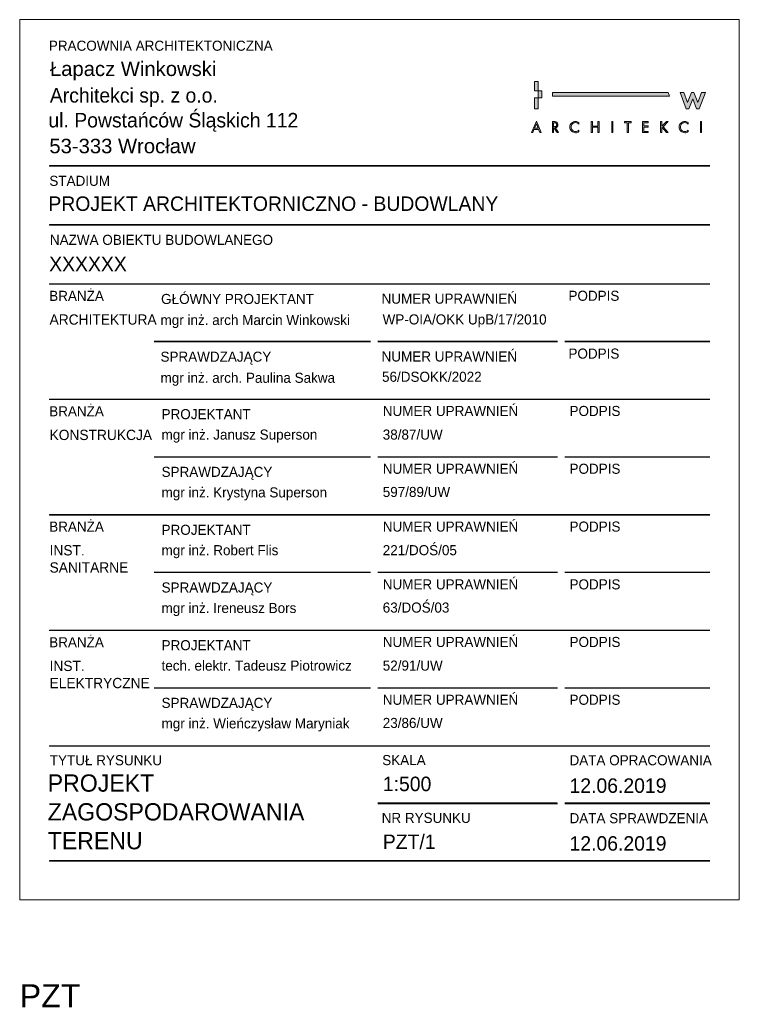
# Model space of a CAD drawing. Header units: millimetres. Extents: x 19422 to 119122, y -6876 to 97602.
# Tile 28 of 35: x 86276 to 87276, y 94168 to 95536. Entities that reach past the tile are written whole.
import ezdxf
from ezdxf.enums import TextEntityAlignment as Align

# ---------------------------------------------------------------- set-up
doc = ezdxf.new("R2010")
doc.units = ezdxf.units.MM
doc.layers.add('PT_IS_01_RZUT PIWNICY$0$!_NIEDRUKOWALNE', color=213, linetype='Continuous', lineweight=13, plot=False)
doc.layers.add('PT_IS_01_RZUT PIWNICY$0$0_TABELKA', color=7, linetype='Continuous', lineweight=9)
doc.layers.add('S_WODA', color=160, linetype='Continuous', lineweight=40)
doc.layers.add('PT_IS_01_RZUT PIWNICY$0$IE_SYMBOLE', color=7, linetype='Continuous', lineweight=13, true_color=0xfe0000)
doc.styles.add('PT_IS_01_RZUT PIWNICY$0$100 ARIAL', font='arial.ttf', dxfattribs={"height": 16})
doc.styles.add('PT_IS_01_RZUT PIWNICY$0$100 Jost1', font='txt')
doc.styles.add('PT_IS_01_RZUT PIWNICY$0$200 ARIAL', font='arial.ttf', dxfattribs={"height": 32})
doc.styles.add('PT_IS_01_RZUT PIWNICY$0$ARIAL', font='arial.ttf')

# ---------------------------------------------------------------- blocks, each defined once
blk = doc.blocks.new('PT_IS_01_RZUT PIWNICY$0$_0_TABELKA_PAB_PZT')
at = {"true_color": 0x224b90}
h = blk.add_hatch(color=167, dxfattribs=at)
h.paths.add_polyline_path([(72.09, 107.02), (71.45, 107.02), (71.27, 106.59), (71.09, 106.59), (71.78, 108.18), (72.46, 106.59), (72.27, 106.59)])
h.paths.add_polyline_path([(72.03, 107.18), (71.78, 107.78), (71.52, 107.18)])
edge = h.paths.add_edge_path()
edge.add_spline(control_points=[(74.18, 107.95), (74.18, 107.95), (74.18, 107.4), (74.18, 107.4), (74.18, 107.4), (74.23, 107.4), (74.23, 107.4), (74.28, 107.4), (74.33, 107.41), (74.37, 107.41), (74.41, 107.42), (74.45, 107.43), (74.49, 107.45), (74.53, 107.47), (74.56, 107.5), (74.58, 107.53), (74.6, 107.57), (74.61, 107.62), (74.61, 107.67), (74.61, 107.72), (74.6, 107.76), (74.59, 107.8), (74.57, 107.83), (74.55, 107.86), (74.53, 107.88), (74.51, 107.9), (74.48, 107.91), (74.45, 107.92), (74.41, 107.93), (74.38, 107.94), (74.34, 107.94), (74.31, 107.95), (74.27, 107.95), (74.23, 107.95), (74.23, 107.95), (74.18, 107.95), (74.18, 107.95)], knot_values=[0, 0, 0, 0, 1, 1, 1, 2, 2, 2, 3, 3, 3, 4, 4, 4, 5, 5, 5, 6, 6, 6, 7, 7, 7, 8, 8, 8, 9, 9, 9, 10, 10, 10, 11, 11, 11, 12, 12, 12, 12], degree=3, periodic=0)
edge = h.paths.add_edge_path()
edge.add_spline(control_points=[(74.18, 107.25), (74.18, 107.25), (74.18, 106.59), (74.18, 106.59), (74.18, 106.59), (74.01, 106.59), (74.01, 106.59), (74.01, 106.59), (74.01, 108.1), (74.01, 108.1), (74.01, 108.1), (74.23, 108.1), (74.23, 108.1), (74.3, 108.1), (74.37, 108.1), (74.43, 108.09), (74.49, 108.07), (74.55, 108.05), (74.61, 108.02), (74.66, 107.99), (74.7, 107.95), (74.73, 107.89), (74.76, 107.84), (74.78, 107.77), (74.78, 107.69), (74.78, 107.57), (74.74, 107.47), (74.68, 107.4), (74.61, 107.32), (74.52, 107.28), (74.4, 107.27), (74.4, 107.27), (74.88, 106.59), (74.88, 106.59), (74.88, 106.59), (74.67, 106.59), (74.67, 106.59), (74.67, 106.59), (74.22, 107.25), (74.22, 107.25), (74.22, 107.25), (74.18, 107.25), (74.18, 107.25)], knot_values=[0, 0, 0, 0, 1, 1, 1, 2, 2, 2, 3, 3, 3, 4, 4, 4, 5, 5, 5, 6, 6, 6, 7, 7, 7, 8, 8, 8, 9, 9, 9, 10, 10, 10, 11, 11, 11, 12, 12, 12, 13, 13, 13, 14, 14, 14, 14], degree=3, periodic=0)
edge = h.paths.add_edge_path()
edge.add_spline(control_points=[(77.68, 107.98), (77.68, 107.98), (77.68, 107.77), (77.68, 107.77), (77.55, 107.91), (77.39, 107.97), (77.22, 107.97), (77.05, 107.97), (76.91, 107.91), (76.79, 107.79), (76.67, 107.66), (76.61, 107.52), (76.61, 107.35), (76.61, 107.18), (76.67, 107.03), (76.79, 106.91), (76.91, 106.78), (77.05, 106.72), (77.22, 106.72), (77.39, 106.72), (77.54, 106.79), (77.68, 106.92), (77.68, 106.92), (77.68, 106.71), (77.68, 106.71), (77.54, 106.61), (77.39, 106.56), (77.23, 106.56), (77.01, 106.56), (76.83, 106.64), (76.67, 106.79), (76.52, 106.94), (76.44, 107.13), (76.44, 107.34), (76.44, 107.56), (76.52, 107.74), (76.67, 107.9), (76.83, 108.05), (77.01, 108.13), (77.23, 108.13), (77.39, 108.13), (77.54, 108.08), (77.68, 107.98)], knot_values=[0, 0, 0, 0, 1, 1, 1, 2, 2, 2, 3, 3, 3, 4, 4, 4, 5, 5, 5, 6, 6, 6, 7, 7, 7, 8, 8, 8, 9, 9, 9, 10, 10, 10, 11, 11, 11, 12, 12, 12, 13, 13, 13, 14, 14, 14, 14], degree=3, periodic=0)
h.paths.add_polyline_path([(79.57, 107.49), (80.34, 107.49), (80.34, 108.1), (80.51, 108.1), (80.51, 106.59), (80.34, 106.59), (80.34, 107.33), (79.57, 107.33), (79.57, 106.59), (79.41, 106.59), (79.41, 108.1), (79.57, 108.1)])
h.paths.add_polyline_path([(82.43, 108.1), (82.43, 106.59), (82.26, 106.59), (82.26, 108.1)])
h.paths.add_polyline_path([(84.57, 107.95), (84.57, 106.59), (84.41, 106.59), (84.41, 107.95), (84.04, 107.95), (84.04, 108.1), (84.94, 108.1), (84.94, 107.95)])
h.paths.add_polyline_path([(86.55, 106.59), (86.55, 108.1), (87.33, 108.1), (87.33, 107.95), (86.72, 107.95), (86.72, 107.5), (87.31, 107.5), (87.31, 107.34), (86.72, 107.34), (86.72, 106.75), (87.33, 106.75), (87.33, 106.59)])
h.paths.add_polyline_path([(89.22, 107.46), (89.86, 108.1), (90.09, 108.1), (89.38, 107.4), (90.11, 106.59), (89.88, 106.59), (89.26, 107.28), (89.22, 107.24), (89.22, 106.59), (89.05, 106.59), (89.05, 108.1), (89.22, 108.1)])
edge = h.paths.add_edge_path()
edge.add_spline(control_points=[(92.86, 107.98), (92.86, 107.98), (92.86, 107.77), (92.86, 107.77), (92.73, 107.91), (92.58, 107.97), (92.4, 107.97), (92.23, 107.97), (92.09, 107.91), (91.97, 107.79), (91.85, 107.66), (91.79, 107.52), (91.79, 107.35), (91.79, 107.18), (91.85, 107.03), (91.97, 106.91), (92.09, 106.78), (92.24, 106.72), (92.41, 106.72), (92.58, 106.72), (92.73, 106.79), (92.86, 106.92), (92.86, 106.92), (92.86, 106.71), (92.86, 106.71), (92.73, 106.61), (92.58, 106.56), (92.41, 106.56), (92.2, 106.56), (92.01, 106.64), (91.86, 106.79), (91.7, 106.94), (91.63, 107.13), (91.63, 107.34), (91.63, 107.56), (91.7, 107.74), (91.86, 107.9), (92.01, 108.05), (92.2, 108.13), (92.41, 108.13), (92.58, 108.13), (92.73, 108.08), (92.86, 107.98)], knot_values=[0, 0, 0, 0, 1, 1, 1, 2, 2, 2, 3, 3, 3, 4, 4, 4, 5, 5, 5, 6, 6, 6, 7, 7, 7, 8, 8, 8, 9, 9, 9, 10, 10, 10, 11, 11, 11, 12, 12, 12, 13, 13, 13, 14, 14, 14, 14], degree=3, periodic=0)
h.paths.add_polyline_path([(94.74, 108.1), (94.74, 106.59), (94.57, 106.59), (94.57, 108.1)])
h.paths.add_polyline_path([(71.52, 111.39), (72.02, 111.39), (72.02, 109.89), (71.77, 109.89), (71.52, 109.89)])
h.paths.add_polyline_path([(71.52, 113.66), (72.02, 113.66), (72.02, 112.4), (71.52, 112.4)])
h.paths.add_polyline_path([(74.01, 112.15), (90.1, 112.15), (90.27, 111.65), (74.01, 111.65)])
h.paths.add_polyline_path([(72.02, 112.4), (72.52, 112.4), (72.52, 111.39), (72.02, 111.39)])
h.paths.add_polyline_path([(94.42, 109.89), (94.03, 109.89), (93.51, 111.29), (92.98, 109.89), (92.6, 109.89), (91.76, 112.15), (92.28, 112.15), (92.8, 110.74), (93.34, 112.15), (93.67, 112.15), (94.21, 110.74), (94.74, 112.15), (95.26, 112.15)])
at = {"color": 167, "lineweight": 0, "true_color": 0x224b90}
for points in [[(71.52, 113.66), (72.02, 113.66), (72.02, 112.4), (71.52, 112.4), (71.52, 113.66)], [(72.02, 112.4), (72.52, 112.4), (72.52, 111.39), (72.02, 111.39), (72.02, 112.4)], [(71.52, 111.39), (72.02, 111.39), (72.02, 109.89), (71.77, 109.89), (71.52, 109.89), (71.52, 111.39)], [(74.01, 112.15), (90.1, 112.15), (90.27, 111.65), (74.01, 111.65), (74.01, 112.15)], [(94.42, 109.89), (94.03, 109.89), (93.51, 111.29), (92.98, 109.89), (92.6, 109.89), (91.76, 112.15), (92.28, 112.15), (92.8, 110.74), (93.34, 112.15), (93.67, 112.15), (94.21, 110.74), (94.74, 112.15), (95.26, 112.15), (94.42, 109.89)], [(72.09, 107.02), (71.45, 107.02), (71.27, 106.59), (71.09, 106.59), (71.78, 108.18), (72.46, 106.59), (72.27, 106.59), (72.09, 107.02)], [(79.57, 107.49), (80.34, 107.49), (80.34, 108.1), (80.51, 108.1), (80.51, 106.59), (80.34, 106.59), (80.34, 107.33), (79.57, 107.33), (79.57, 106.59), (79.41, 106.59), (79.41, 108.1), (79.57, 108.1), (79.57, 107.49)], [(82.43, 108.1), (82.43, 106.59), (82.26, 106.59), (82.26, 108.1), (82.43, 108.1)], [(84.57, 107.95), (84.57, 106.59), (84.41, 106.59), (84.41, 107.95), (84.04, 107.95), (84.04, 108.1), (84.94, 108.1), (84.94, 107.95), (84.57, 107.95)], [(86.55, 106.59), (86.55, 108.1), (87.33, 108.1), (87.33, 107.95), (86.72, 107.95), (86.72, 107.5), (87.31, 107.5), (87.31, 107.34), (86.72, 107.34), (86.72, 106.75), (87.33, 106.75), (87.33, 106.59), (86.55, 106.59)], [(89.22, 107.46), (89.86, 108.1), (90.09, 108.1), (89.38, 107.4), (90.11, 106.59), (89.88, 106.59), (89.26, 107.28), (89.22, 107.24), (89.22, 106.59), (89.05, 106.59), (89.05, 108.1), (89.22, 108.1), (89.22, 107.46)], [(94.74, 108.1), (94.74, 106.59), (94.57, 106.59), (94.57, 108.1), (94.74, 108.1)], [(72.03, 107.18), (71.78, 107.78), (71.52, 107.18), (72.03, 107.18)]]:
    blk.add_lwpolyline(points, dxfattribs=at)
for points, knots in [([(74.18, 107.25), (74.18, 107.25), (74.18, 106.59), (74.18, 106.59), (74.18, 106.59), (74.01, 106.59), (74.01, 106.59), (74.01, 106.59), (74.01, 108.1), (74.01, 108.1), (74.01, 108.1), (74.23, 108.1), (74.23, 108.1), (74.3, 108.1), (74.37, 108.1), (74.43, 108.09), (74.49, 108.07), (74.55, 108.05), (74.61, 108.02), (74.66, 107.99), (74.7, 107.95), (74.73, 107.89), (74.76, 107.84), (74.78, 107.77), (74.78, 107.69), (74.78, 107.57), (74.74, 107.47), (74.68, 107.4), (74.61, 107.32), (74.52, 107.28), (74.4, 107.27), (74.4, 107.27), (74.88, 106.59), (74.88, 106.59), (74.88, 106.59), (74.67, 106.59), (74.67, 106.59), (74.67, 106.59), (74.22, 107.25), (74.22, 107.25), (74.22, 107.25), (74.18, 107.25), (74.18, 107.25)], [0, 0, 0, 0, 1, 1, 1, 2, 2, 2, 3, 3, 3, 4, 4, 4, 5, 5, 5, 6, 6, 6, 7, 7, 7, 8, 8, 8, 9, 9, 9, 10, 10, 10, 11, 11, 11, 12, 12, 12, 13, 13, 13, 14, 14, 14, 14]), ([(77.68, 107.98), (77.68, 107.98), (77.68, 107.77), (77.68, 107.77), (77.55, 107.91), (77.39, 107.97), (77.22, 107.97), (77.05, 107.97), (76.91, 107.91), (76.79, 107.79), (76.67, 107.66), (76.61, 107.52), (76.61, 107.35), (76.61, 107.18), (76.67, 107.03), (76.79, 106.91), (76.91, 106.78), (77.05, 106.72), (77.22, 106.72), (77.39, 106.72), (77.54, 106.79), (77.68, 106.92), (77.68, 106.92), (77.68, 106.71), (77.68, 106.71), (77.54, 106.61), (77.39, 106.56), (77.23, 106.56), (77.01, 106.56), (76.83, 106.64), (76.67, 106.79), (76.52, 106.94), (76.44, 107.13), (76.44, 107.34), (76.44, 107.56), (76.52, 107.74), (76.67, 107.9), (76.83, 108.05), (77.01, 108.13), (77.23, 108.13), (77.39, 108.13), (77.54, 108.08), (77.68, 107.98)], [0, 0, 0, 0, 1, 1, 1, 2, 2, 2, 3, 3, 3, 4, 4, 4, 5, 5, 5, 6, 6, 6, 7, 7, 7, 8, 8, 8, 9, 9, 9, 10, 10, 10, 11, 11, 11, 12, 12, 12, 13, 13, 13, 14, 14, 14, 14]), ([(92.86, 107.98), (92.86, 107.98), (92.86, 107.77), (92.86, 107.77), (92.73, 107.91), (92.58, 107.97), (92.4, 107.97), (92.23, 107.97), (92.09, 107.91), (91.97, 107.79), (91.85, 107.66), (91.79, 107.52), (91.79, 107.35), (91.79, 107.18), (91.85, 107.03), (91.97, 106.91), (92.09, 106.78), (92.24, 106.72), (92.41, 106.72), (92.58, 106.72), (92.73, 106.79), (92.86, 106.92), (92.86, 106.92), (92.86, 106.71), (92.86, 106.71), (92.73, 106.61), (92.58, 106.56), (92.41, 106.56), (92.2, 106.56), (92.01, 106.64), (91.86, 106.79), (91.7, 106.94), (91.63, 107.13), (91.63, 107.34), (91.63, 107.56), (91.7, 107.74), (91.86, 107.9), (92.01, 108.05), (92.2, 108.13), (92.41, 108.13), (92.58, 108.13), (92.73, 108.08), (92.86, 107.98)], [0, 0, 0, 0, 1, 1, 1, 2, 2, 2, 3, 3, 3, 4, 4, 4, 5, 5, 5, 6, 6, 6, 7, 7, 7, 8, 8, 8, 9, 9, 9, 10, 10, 10, 11, 11, 11, 12, 12, 12, 13, 13, 13, 14, 14, 14, 14]), ([(74.18, 107.95), (74.18, 107.95), (74.18, 107.4), (74.18, 107.4), (74.18, 107.4), (74.23, 107.4), (74.23, 107.4), (74.28, 107.4), (74.33, 107.41), (74.37, 107.41), (74.41, 107.42), (74.45, 107.43), (74.49, 107.45), (74.53, 107.47), (74.56, 107.5), (74.58, 107.53), (74.6, 107.57), (74.61, 107.62), (74.61, 107.67), (74.61, 107.72), (74.6, 107.76), (74.59, 107.8), (74.57, 107.83), (74.55, 107.86), (74.53, 107.88), (74.51, 107.9), (74.48, 107.91), (74.45, 107.92), (74.41, 107.93), (74.38, 107.94), (74.34, 107.94), (74.31, 107.95), (74.27, 107.95), (74.23, 107.95), (74.23, 107.95), (74.18, 107.95), (74.18, 107.95)], [0, 0, 0, 0, 1, 1, 1, 2, 2, 2, 3, 3, 3, 4, 4, 4, 5, 5, 5, 6, 6, 6, 7, 7, 7, 8, 8, 8, 9, 9, 9, 10, 10, 10, 11, 11, 11, 12, 12, 12, 12])]:
    blk.add_open_spline(points, degree=3, knots=knots, dxfattribs=at)
at = {"layer": 'PT_IS_01_RZUT PIWNICY$0$!_NIEDRUKOWALNE'}
for p, q in [((0, 0), (0, 122.27)), ((0, 122.27), (99.98, 122.27)), ((99.98, 122.27), (99.98, 0)), ((99.98, 0), (0, 0))]:
    blk.add_line(p, q, dxfattribs=at)
at = {"layer": 'PT_IS_01_RZUT PIWNICY$0$0_TABELKA', "color": 9, "true_color": 0xbabfcb}
for p, q in [((4.1, 101.96), (95.89, 101.96)), ((4.1, 93.76), (95.89, 93.76)), ((4.1, 85.55), (95.89, 85.55)), ((18.67, 77.55), (48.75, 77.55)), ((49.75, 77.55), (74.73, 77.55)), ((75.73, 77.55), (95.89, 77.55)), ((4.1, 69.52), (41.72, 69.52)), ((4.1, 69.52), (95.89, 69.52)), ((18.67, 61.52), (48.75, 61.52)), ((75.73, 61.52), (95.89, 61.52)), ((4.1, 53.49), (41.72, 53.49)), ((4.1, 53.49), (95.89, 53.49)), ((42.79, 53.49), (95.89, 53.49)), ((18.67, 45.52), (48.75, 45.52)), ((75.73, 45.52), (95.89, 45.52)), ((4.1, 37.43), (41.72, 37.43)), ((4.1, 37.43), (95.89, 37.43)), ((42.79, 37.43), (95.89, 37.43)), ((18.67, 29.43), (48.75, 29.43)), ((75.73, 29.43), (95.89, 29.43)), ((4.1, 21.37), (41.72, 21.37)), ((4.1, 21.37), (95.89, 21.37)), ((42.79, 21.37), (95.89, 21.37)), ((49.75, 13.46), (74.65, 13.46)), ((75.73, 13.46), (95.89, 13.46)), ((4.1, 5.43), (48.75, 5.43)), ((49.75, 5.43), (74.65, 5.43)), ((75.73, 5.43), (95.89, 5.43))]:
    blk.add_line(p, q, dxfattribs=at)
for points in [[(4.1, 101.96, 0.22, 0.22, 0), (95.89, 101.96, 0, 0, 0)], [(4.1, 93.76, 0.22, 0.22, 0), (95.89, 93.76, 0, 0, 0)], [(4.1, 85.55, 0.22, 0.22, 0), (95.89, 85.55, 0, 0, 0)], [(4.1, 85.55, 0.22, 0.22, 0), (95.89, 85.55, 0, 0, 0)], [(18.67, 77.55, 0.22, 0.22, 0), (48.75, 77.55, 0.22, 0.22, 0)], [(49.75, 77.55, 0.22, 0.22, 0), (74.73, 77.55, 0.22, 0.22, 0)], [(75.73, 77.55, 0.22, 0.22, 0), (95.89, 77.55, 0, 0, 0)], [(4.1, 69.52, 0.22, 0.22, 0), (95.89, 69.52, 0, 0, 0)], [(18.67, 61.52, 0.22, 0.22, 0), (48.75, 61.52, 0.22, 0.22, 0)], [(49.75, 61.52, 0.22, 0.22, 0), (74.73, 61.52, 0.22, 0.22, 0)], [(75.73, 61.52, 0.22, 0.22, 0), (95.89, 61.52, 0, 0, 0)], [(4.1, 53.49, 0.22, 0.22, 0), (95.89, 53.49, 0, 0, 0)], [(18.67, 45.49, 0.22, 0.22, 0), (48.75, 45.49, 0.22, 0.22, 0)], [(49.75, 45.49, 0.22, 0.22, 0), (74.73, 45.49, 0.22, 0.22, 0)], [(75.73, 45.49, 0.22, 0.22, 0), (95.89, 45.49, 0, 0, 0)], [(4.1, 37.43, 0.22, 0.22, 0), (95.89, 37.43, 0, 0, 0)], [(18.67, 29.43, 0.22, 0.22, 0), (48.75, 29.43, 0.22, 0.22, 0)], [(49.75, 29.43, 0.22, 0.22, 0), (74.73, 29.43, 0.22, 0.22, 0)], [(75.73, 29.43, 0.22, 0.22, 0), (95.89, 29.43, 0, 0, 0)], [(4.1, 21.37, 0.22, 0.22, 0), (95.89, 21.37, 0, 0, 0)], [(49.75, 13.37, 0.22, 0.22, 0), (74.73, 13.37, 0.22, 0.22, 0)], [(75.73, 13.37, 0.22, 0.22, 0), (95.89, 13.37, 0, 0, 0)], [(4.1, 5.43, 0.22, 0.22, 0), (95.89, 5.43, 0, 0, 0)]]:
    blk.add_lwpolyline(points, format="xyseb", dxfattribs=at)
at = {"layer": 'PT_IS_01_RZUT PIWNICY$0$0_TABELKA', "color": 167, "linetype": 'Continuous', "true_color": 0x234b90, "style": 'PT_IS_01_RZUT PIWNICY$0$100 Jost1'}
for s, p in [('PRACOWNIA ARCHITEKTONICZNA', (4.05, 117.95)), ('STADIUM', (4.12, 99.18)), ('G', (19.64, 82.77)), ('ŁÓWNY PROJEKTANT', (21.11, 82.77)), ('NUMER UPRAWNIEŃ', (50.28, 82.81)), ('PODPIS', (76.24, 83.21)), ('NUMER UPRAWNIEŃ', (50.28, 74.78)), ('PODPIS', (76.24, 75.18)), ('SPRAWDZAJĄCY', (19.56, 74.75)), ('TYTUŁ RYSUNKU', (4.18, 18.69)), ('SKALA', (50.37, 18.71)), ('NR RYSUNKU', (50.29, 10.68))]:
    blk.add_text(s, height=1.4, dxfattribs=at).set_placement(p)
at = {"layer": 'PT_IS_01_RZUT PIWNICY$0$0_TABELKA', "color": 169, "linetype": 'Continuous', "true_color": 0x192c53}
for s, height, style, p in [('Łapacz Winkowski', 2.013, 'PT_IS_01_RZUT PIWNICY$0$100 ARIAL', (4.2, 114.44)), ('Architekci sp. z o.o.', 2.013, 'PT_IS_01_RZUT PIWNICY$0$100 Jost1', (4.19, 110.75)), ('ul. Powstańców Śląskich 112', 2.013, 'PT_IS_01_RZUT PIWNICY$0$100 Jost1', (3.99, 107.3)), ('53-333 Wrocław', 2.013, 'PT_IS_01_RZUT PIWNICY$0$100 ARIAL', (4.12, 103.71)), ('PROJEKT ARCHITEKTORNICZNO - BUDOWLANY', 2.013, 'PT_IS_01_RZUT PIWNICY$0$100 Jost1', (3.98, 95.7)), ('mgr inż. arch Marcin Winkowski', 1.4, 'PT_IS_01_RZUT PIWNICY$0$100 Jost1', (19.57, 79.85)), ('WP-OIA/OKK UpB/17/2010', 1.4, 'PT_IS_01_RZUT PIWNICY$0$100 Jost1', (50.42, 79.93)), ('mgr inż. arch. Paulina Sakwa', 1.4, 'PT_IS_01_RZUT PIWNICY$0$100 Jost1', (19.57, 71.82)), ('56/DSOKK/2022', 1.4, 'PT_IS_01_RZUT PIWNICY$0$100 Jost1', (50.34, 71.96))]:
    blk.add_text(s, height=height, dxfattribs=dict(at, style=style)).set_placement(p)
at = {"layer": 'PT_IS_01_RZUT PIWNICY$0$0_TABELKA', "color": 167, "true_color": 0x234b90, "style": 'PT_IS_01_RZUT PIWNICY$0$100 Jost1'}
for s, insert, char_height, width, attachment_point in [('\\fJost* 400 Book|b0|i0;NAZWA OBIEKTU BUDOWLANEGO', (4.2, 92.38), 1.4, 38.808, 1), ('\\c5450777;\\fJost* 400 Book|b0|i0|c238;XXXXXX', (4.1, 89.33), 2.013, 448.9878, 1), ('\\fJost* 400 Book|b0|i0;BRAN\\fJost* 400 Book|b0|i0|c238;ŻA', (4.1, 84.6), 1.4, 38.808, 1), ('\\c5450777;\\fJost* 400 Book|b0|i0|c238;ARCHITEKTURA', (4.15, 81.33), 1.43, 65.8961, 1), ('\\fJost* 400 Book|b0|i0;BRAN\\fJost* 400 Book|b0|i0|c238;ŻA', (4.1, 68.57), 1.4, 38.808, 1), ('\\fJost* 400 Book|b0|i0|c238;NUMER UPRAWNIEŃ', (50.44, 68.61), 1.4, 38.808, 1), ('\\fJost* 400 Book|b0|i0|c238;PODPIS', (76.39, 68.61), 1.4, 38.808, 1), ('\\fJost* 400 Book|b0|i0|c238;PROJEKTANT', (19.71, 68.17), 1.4, 38.808, 1), ('\\c5450777;\\fJost* 400 Book|b0|i0|c238;KONSTRUKCJA', (4.15, 65.3), 1.43, 65.8961, 1), ('\\c5450777;\\fJost* 400 Book|b0|i0|c238;mgr inż. Janusz Superson', (19.71, 65.33), 1.4, 65.8961, 1), ('\\c5450777;\\fJost* 400 Book|b0|i0;38/87/UW', (50.44, 65.33), 1.4, 38.808, 1), ('\\fJost* 400 Book|b0|i0;SPRAWDZAJ\\fJost* 400 Book|b0|i0|c238;ĄCY', (19.71, 60.15), 1.4, 38.808, 1), ('\\fJost* 400 Book|b0|i0|c238;NUMER UPRAWNIEŃ', (50.44, 60.58), 1.4, 38.808, 1), ('\\fJost* 400 Book|b0|i0|c238;PODPIS', (76.39, 60.58), 1.4, 38.808, 1), ('\\c5450777;\\fJost* 400 Book|b0|i0|c238;mgr inż. Krystyna Superson', (19.71, 57.3), 1.4, 65.8947, 1), ('\\c5450777;\\fJost* 400 Book|b0|i0;597/89/UW', (50.44, 57.36), 1.4, 38.808, 1), ('\\fJost* 400 Book|b0|i0;BRAN\\fJost* 400 Book|b0|i0|c238;ŻA', (4.1, 52.54), 1.4, 38.808, 1), ('\\fJost* 400 Book|b0|i0|c238;PROJEKTANT', (19.71, 52.1), 1.4, 38.808, 1), ('\\fJost* 400 Book|b0|i0|c238;NUMER UPRAWNIEŃ', (50.44, 52.55), 1.4, 38.808, 1), ('\\fJost* 400 Book|b0|i0|c238;PODPIS', (76.39, 52.55), 1.4, 38.808, 1), ('\\c5450777;\\fJost* 400 Book|b0|i0|c238;INST.\\PSANITARNE', (4.15, 49.27), 1.43, 65.8961, 1), ('\\c5450777;\\fJost* 400 Book|b0|i0|c238;mgr inż. Robert Flis', (19.71, 49.27), 1.4, 65.8961, 1), ('\\c5450777;\\fJost* 400 Book|b0|i0;221/DO\\fJost* 400 Book|b0|i0|c238;Ś/05', (50.44, 49.27), 1.4, 38.808, 1), ('\\fJost* 400 Book|b0|i0;SPRAWDZAJ\\fJost* 400 Book|b0|i0|c238;ĄCY', (19.71, 44.09), 1.4, 38.808, 1), ('\\fJost* 400 Book|b0|i0|c238;NUMER UPRAWNIEŃ', (50.44, 44.52), 1.4, 38.808, 1), ('\\fJost* 400 Book|b0|i0|c238;PODPIS', (76.39, 44.52), 1.4, 38.808, 1), ('\\c5450777;\\fJost* 400 Book|b0|i0|c238;mgr inż. Ireneusz Bors', (19.71, 41.24), 1.4, 65.8947, 1), ('\\c5450777;\\fJost* 400 Book|b0|i0;63/DO\\fJost* 400 Book|b0|i0|c238;Ś/03', (50.44, 41.3), 1.4, 38.808, 1), ('\\fJost* 400 Book|b0|i0|c238;NUMER UPRAWNIEŃ', (50.44, 36.52), 1.4, 38.808, 1), ('\\fJost* 400 Book|b0|i0;BRAN\\fJost* 400 Book|b0|i0|c238;ŻA', (4.1, 36.48), 1.4, 38.808, 1), ('\\fJost* 400 Book|b0|i0|c238;PROJEKTANT', (19.71, 36.07), 1.4, 38.808, 1), ('\\fJost* 400 Book|b0|i0|c238;PODPIS', (76.39, 36.52), 1.4, 38.808, 1), ('\\c5450777;\\fJost* 400 Book|b0|i0|c238;INST.\\PELEKTRYCZNE', (4.15, 33.21), 1.43, 65.8961, 1), ('\\c5450777;tech. elektr. Tadeusz Piotrowicz', (19.71, 33.24), 1.4, 65.8961, 1), ('\\c5450777;\\fJost* 400 Book|b0|i0;52/91/UW', (50.44, 33.24), 1.4, 38.808, 1), ('\\fJost* 400 Book|b0|i0|c238;NUMER UPRAWNIEŃ', (50.44, 28.49), 1.4, 38.808, 1), ('\\fJost* 400 Book|b0|i0;SPRAWDZAJ\\fJost* 400 Book|b0|i0|c238;ĄCY', (19.71, 28.06), 1.4, 38.808, 1), ('\\fJost* 400 Book|b0|i0|c238;PODPIS', (76.39, 28.49), 1.4, 38.808, 1), ('\\c5450777;\\fJost* 400 Book|b0|i0|c238;mgr inż. Wieńczysław Maryniak', (19.71, 25.21), 1.4, 65.8947, 1), ('\\c5450777;\\fJost* 400 Book|b0|i0;23/86/UW', (50.44, 25.27), 1.4, 38.808, 1), ('\\fJost* 400 Book|b0|i0|c238;DATA OPRACOWANIA', (76.39, 19.38), 1.4, 38.808, 4), ('\\c5450777;\\fJost* 400 Book|b0|i0;12.06.2019', (76.39, 15.85), 2.013, 38.808, 4), ('DATA SPRAWDZENIA', (76.39, 11.33), 1.4, 38.808, 4), ('\\c5450777;\\fJost* 400 Book|b0|i0;12.06.2019', (76.39, 7.82), 2.013, 38.808, 4)]:
    blk.add_mtext(s, dxfattribs=dict(at, insert=insert, char_height=char_height, width=width, attachment_point=attachment_point))
at = {"layer": 'PT_IS_01_RZUT PIWNICY$0$0_TABELKA', "color": 169, "true_color": 0x192c53, "style": 'PT_IS_01_RZUT PIWNICY$0$100 Jost1'}
for tag, p in [('TYT_RYS_001', (3.89, 15.02)), ('TYT_RYS_002_001', (3.89, 11.02)), ('TYT_RYS_003_001', (3.89, 7.02))]:
    blk.add_attdef(tag, p, '', height=2.4, dxfattribs=at)
for tag, p in [('SKALA', (50.45, 17.11)), ('NR', (50.45, 9.07))]:
    blk.add_attdef(tag, text='', height=2.01, dxfattribs=at).set_placement(p, align=Align.TOP_LEFT)
blk = doc.blocks.new('PT_IS_01_RZUT PIWNICY')
at = {"layer": 'PT_IS_01_RZUT PIWNICY$0$IE_SYMBOLE'}
ref = blk.add_blockref('PT_IS_01_RZUT PIWNICY$0$_0_TABELKA_PAB_PZT', (4783.72, 9807.33), dxfattribs=at)
ref.add_attrib('SKALA', '1:500', dxfattribs={"layer": 'PT_IS_01_RZUT PIWNICY$0$0_TABELKA', "color": 169, "true_color": 0x192c53, "height": 2.015, "style": 'PT_IS_01_RZUT PIWNICY$0$100 Jost1'}).set_placement((4834.17, 9824.44), align=Align.TOP_LEFT)
ref.add_attrib('NR', 'PZT/1', dxfattribs={"layer": 'PT_IS_01_RZUT PIWNICY$0$0_TABELKA', "color": 169, "true_color": 0x192c53, "height": 2.015, "style": 'PT_IS_01_RZUT PIWNICY$0$100 Jost1'}).set_placement((4834.17, 9816.4), align=Align.TOP_LEFT)
ref.add_attrib('TYT_RYS_001', 'PROJEKT ', (4787.61, 9822.35), dxfattribs={"layer": 'PT_IS_01_RZUT PIWNICY$0$0_TABELKA', "color": 169, "true_color": 0x192c53, "height": 2.4, "style": 'PT_IS_01_RZUT PIWNICY$0$100 Jost1'})
ref.add_attrib('TYT_RYS_002', 'ZAGOSPODAROWANIA ', (4787.61, 9818.35), dxfattribs={"layer": 'PT_IS_01_RZUT PIWNICY$0$0_TABELKA', "color": 169, "true_color": 0x192c53, "height": 2.4, "style": 'PT_IS_01_RZUT PIWNICY$0$100 Jost1'})
ref.add_attrib('TYT_RYS_003', 'TERENU', (4787.61, 9814.35), dxfattribs={"layer": 'PT_IS_01_RZUT PIWNICY$0$0_TABELKA', "color": 169, "true_color": 0x192c53, "height": 2.4, "style": 'PT_IS_01_RZUT PIWNICY$0$100 Jost1'})
at = {"color": 7, "insert": (4783.72, 9794), "char_height": 3.2, "width": 92.9109, "attachment_point": 4, "style": 'PT_IS_01_RZUT PIWNICY$0$200 ARIAL'}
blk.add_mtext('PZT', dxfattribs=at)
at = {"layer": 'PT_IS_01_RZUT PIWNICY$0$IE_SYMBOLE', "style": 'PT_IS_01_RZUT PIWNICY$0$ARIAL', "flags": 12}
for tag, p in [('PIR', (6294.74, 6824.61)), ('O', (6258.04, 6679.36, 0)), ('KE', (6258.57, 6606.37))]:
    blk.add_attdef(tag, text='', height=15.08, dxfattribs=at).set_placement(p, align=Align.CENTER)

msp = doc.modelspace()

# ---------------------------------------------------------------- block references
at = {"layer": 'S_WODA', "xscale": 10, "yscale": 10, "zscale": 10}
msp.add_blockref('PT_IS_01_RZUT PIWNICY', (38438.7, -3759.7), dxfattribs=at)

doc.saveas('drawing.dxf')
